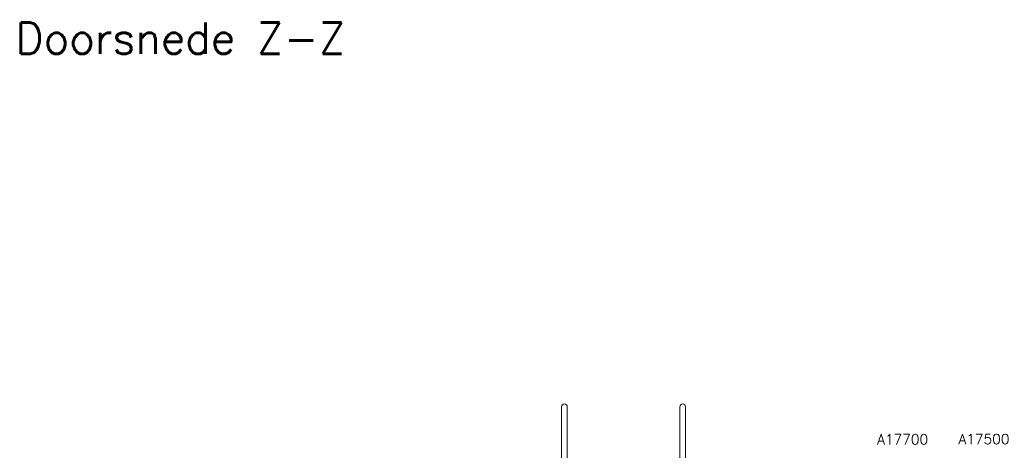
# Model space of a CAD drawing. Extents: x 1015120 to 1074570, y -977288 to -932471.
# Tile 13 of 26: x 1037416 to 1045242, y -950737 to -947318. Entities that reach past the tile are written whole.
import ezdxf

# ---------------------------------------------------------------- set-up
doc = ezdxf.new("R2010")
doc.units = 0
doc.layers.add('25', color=2, linetype='CONTINUOUS', lineweight=9)
doc.layers.add('Beluchtingstank', color=253, linetype='CONTINUOUS')
doc.layers.add('TEKST', color=4, linetype='CONTINUOUS')
doc.styles.get("Standard").update_dxf_attribs({"font": 'simplex.shx'})

msp = doc.modelspace()

# ---------------------------------------------------------------- linework, layer by layer
at = {"layer": '25'}
for p, q in [((1041723.6, -951605.3), (1041723.6, -950392)), ((1041768.6, -951605.3), (1041768.6, -950392)), ((1042663.6, -951605.3), (1042663.6, -950392)), ((1042708.6, -951605.3), (1042708.6, -950392))]:
    msp.add_line(p, q, dxfattribs=at)
for centre in [(1041746.1, -950392), (1042686.1, -950392)]:
    msp.add_arc(centre, 22.5, 0, 180, dxfattribs=at)

# ---------------------------------------------------------------- texts
at = {"layer": 'Beluchtingstank', "color": 7, "lineweight": 9, "insert": (1037381.8, -947340), "char_height": 250, "width": 4332.4, "attachment_point": 1}
msp.add_mtext('Doorsnede Z-Z', dxfattribs=at)
at = {"layer": 'TEKST', "color": 7}
for s, p in [('A17700', (1044232.2, -950690.1)), ('A17500', (1044878.4, -950688))]:
    msp.add_text(s, height=80, dxfattribs=at).set_placement(p)

doc.saveas('drawing.dxf')
